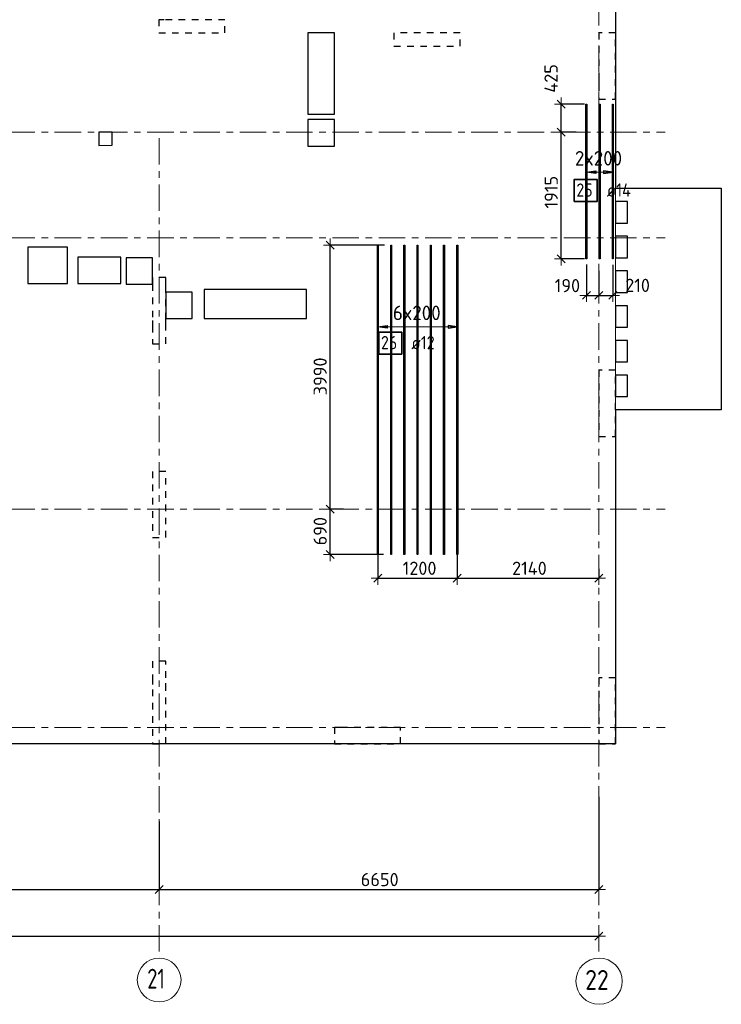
# Model space of a CAD drawing. Header units: metres. Extents: x -38 to 97, y -15 to 21.
# Tile 11 of 114: x 53 to 63, y -4 to 11. Entities that reach past the tile are written whole.
import ezdxf

# ---------------------------------------------------------------- set-up
doc = ezdxf.new("R2010")
doc.units = ezdxf.units.M
doc.header["$PDMODE"] = 65
for name, pattern in [('______11', [0.5, 0.4, -0.05, 0, -0.05]), ('______2', [0.0405, 0.03, -0.0105]), ('______5', [1.1, 0.8, -0.1, 0.1, -0.1])]:
    doc.linetypes.add(name, pattern=pattern)
for name, color, linetype, lineweight in [('XR$2$Осевая линия (1)', 7, '______5', 13), ('XR$2$Размерная линия (1)', 7, 'Continuous', 13), ('XR$4$Перекрытие (1)', 7, 'Continuous', 35), ('XR$4$Размерная линия (1)', 7, 'Continuous', 13)]:
    doc.layers.add(name, color=color, linetype=linetype, lineweight=lineweight)
doc.layers.add('XR$4$Арм.стержн.Доп. Арм ниж.зоны У', color=7, linetype='Continuous', lineweight=35, true_color=0x1cff1c)
doc.layers.add('XR$6$Стена_ бетон несущ.', color=7, linetype='Continuous', lineweight=70, true_color=0xb4b496)
doc.styles.add('ISOCPEUR', font='txt')
doc.dimstyles.new('DIMSTYLE_3', dxfattribs={"dimtxt": 0.2, "dimasz": 0.2, "dimexe": 0, "dimexo": 0, "dimgap": 0.1, "dimtad": 2, "dimdec": 0, "dimlfac": 1000, "dimrnd": 5, "dimzin": 12, "dimdsep": 46, "dimtxsty": 'ISOCPEUR', "dimblk1": 'ALL_ML_STRICH', "dimblk2": 'ALL_ML_STRICH', "dimsah": 1, "dimcen": 0, "dimclrd": 7, "dimclre": 256, "dimclrt": 7, "dimadec": 0, "dimazin": 0, "dimtfac": 1, "dimtdec": 0, "dimtix": 1, "dimtmove": 2, "dimatfit": 3, "dimfxl": 0, "dimtzin": 0, "dimlwd": 0, "dimlwe": -3, "dimarcsym": 0})
doc.dimstyles.new('DIMSTYLE_33', dxfattribs={"dimtxt": 0.2, "dimasz": 0.2, "dimexe": 0, "dimexo": 0, "dimgap": 0.1, "dimtad": 2, "dimdec": 0, "dimlfac": 1000, "dimrnd": 5, "dimzin": 12, "dimdsep": 46, "dimtxsty": 'ISOCPEUR', "dimblk1": 'ALL_ML_STRICH', "dimblk2": 'ALL_ML_STRICH', "dimsah": 1, "dimcen": 0, "dimclrd": 7, "dimclre": 256, "dimclrt": 7, "dimadec": 0, "dimazin": 0, "dimtfac": 1, "dimtdec": 0, "dimtix": 1, "dimtmove": 2, "dimatfit": 3, "dimfxl": 0, "dimtvp": 1.2, "dimtzin": 0, "dimlwd": 0, "dimlwe": -3, "dimarcsym": 0})

# ---------------------------------------------------------------- blocks, each defined once
blk = doc.blocks.new('ALL_ML_STRICH')
at = {"color": 0, "linetype": 'ByBlock', "lineweight": -2}
for p, q in [((-1, 0), (0.5, 0)), ((-0.3, -0.3), (0.3, 0.3)), ((0, -0.5), (0, 0.5))]:
    blk.add_line(p, q, dxfattribs=at)
blk = doc.blocks.new('*D12')
at = {"layer": 'DEFPOINTS', "color": 7, "linetype": 'Continuous', "lineweight": 13, "transparency": 33554687}
for p in [(0.5, -3.103), (0.5, -3.156), (61.6, -3.14)]:
    blk.add_point(p, dxfattribs=at)
at = {"layer": 'XR$2$Размерная линия (1)', "color": 9, "linetype": 'Continuous', "lineweight": -2, "true_color": 0xc7c7c7, "transparency": 33554687}
for p, q in [((0.5, -3.123), (0.5, -3.156)), ((61.6, -3.156), (61.6, -3.156))]:
    blk.add_line(p, q, dxfattribs=at)
at = {"layer": 'XR$2$Размерная линия (1)', "color": 7, "linetype": 'Continuous', "lineweight": -2, "transparency": 33554687}
blk.add_line((0.5, -3.156), (61.6, -3.156), dxfattribs=at)
at = {"layer": 'XR$2$Размерная линия (1)', "color": 7, "linetype": 'Continuous', "lineweight": 13, "transparency": 33554687, "xscale": 0.2, "yscale": 0.2, "zscale": 0.2, "rotation": 180}
blk.add_blockref('ALL_ML_STRICH', (0.5, -3.156), dxfattribs=at)
at = {"layer": 'XR$2$Размерная линия (1)', "color": 7, "linetype": 'Continuous', "lineweight": 13, "transparency": 33554687, "xscale": 0.2, "yscale": 0.2, "zscale": 0.2}
blk.add_blockref('ALL_ML_STRICH', (61.6, -3.156), dxfattribs=at)
at = {"layer": 'XR$2$Размерная линия (1)', "color": 7, "linetype": 'Continuous', "lineweight": 13, "transparency": 33554687, "insert": (31.1, -3.006), "char_height": 0.2, "width": 1, "attachment_point": 5, "style": 'ISOCPEUR'}
blk.add_mtext('\\A1;{61100}', dxfattribs=at)
blk = doc.blocks.new('*D24')
at = {"layer": 'DEFPOINTS', "color": 7, "linetype": 'Continuous', "lineweight": 13, "transparency": 33554687}
for p in [(54.95, -1.403), (48.15, -1.606), (48.15, -2.452)]:
    blk.add_point(p, dxfattribs=at)
at = {"layer": 'XR$2$Размерная линия (1)', "color": 9, "linetype": 'Continuous', "lineweight": -2, "true_color": 0xc7c7c7, "transparency": 33554687}
for p, q in [((54.95, -1.423), (54.95, -2.452)), ((48.15, -1.626), (48.15, -2.452))]:
    blk.add_line(p, q, dxfattribs=at)
at = {"layer": 'XR$2$Размерная линия (1)', "color": 7, "linetype": 'Continuous', "lineweight": -2, "transparency": 33554687}
blk.add_line((48.15, -2.452), (54.95, -2.452), dxfattribs=at)
at = {"layer": 'XR$2$Размерная линия (1)', "color": 7, "linetype": 'Continuous', "lineweight": 13, "transparency": 33554687, "xscale": 0.2, "yscale": 0.2, "zscale": 0.2, "rotation": 180}
blk.add_blockref('ALL_ML_STRICH', (48.15, -2.452), dxfattribs=at)
at = {"layer": 'XR$2$Размерная линия (1)', "color": 7, "linetype": 'Continuous', "lineweight": 13, "transparency": 33554687, "xscale": 0.2, "yscale": 0.2, "zscale": 0.2}
blk.add_blockref('ALL_ML_STRICH', (54.95, -2.452), dxfattribs=at)
at = {"layer": 'XR$2$Размерная линия (1)', "color": 7, "linetype": 'Continuous', "lineweight": 13, "transparency": 33554687, "insert": (51.56, -2.302), "char_height": 0.2, "width": 0.8, "attachment_point": 5, "style": 'ISOCPEUR'}
blk.add_mtext('\\A1;{6800}', dxfattribs=at)
blk = doc.blocks.new('*D25')
at = {"layer": 'DEFPOINTS', "color": 7, "linetype": 'Continuous', "lineweight": 13, "transparency": 33554687}
for p in [(61.6, -1.033), (54.95, -1.403), (54.95, -2.452)]:
    blk.add_point(p, dxfattribs=at)
at = {"layer": 'XR$2$Размерная линия (1)', "color": 9, "linetype": 'Continuous', "lineweight": -2, "true_color": 0xc7c7c7, "transparency": 33554687}
for p, q in [((61.6, -1.053), (61.6, -2.452)), ((54.95, -1.423), (54.95, -2.452))]:
    blk.add_line(p, q, dxfattribs=at)
at = {"layer": 'XR$2$Размерная линия (1)', "color": 7, "linetype": 'Continuous', "lineweight": -2, "transparency": 33554687}
blk.add_line((54.95, -2.452), (61.6, -2.452), dxfattribs=at)
at = {"layer": 'XR$2$Размерная линия (1)', "color": 7, "linetype": 'Continuous', "lineweight": 13, "transparency": 33554687, "xscale": 0.2, "yscale": 0.2, "zscale": 0.2, "rotation": 180}
blk.add_blockref('ALL_ML_STRICH', (54.95, -2.452), dxfattribs=at)
at = {"layer": 'XR$2$Размерная линия (1)', "color": 7, "linetype": 'Continuous', "lineweight": 13, "transparency": 33554687, "xscale": 0.2, "yscale": 0.2, "zscale": 0.2}
blk.add_blockref('ALL_ML_STRICH', (61.6, -2.452), dxfattribs=at)
at = {"layer": 'XR$2$Размерная линия (1)', "color": 7, "linetype": 'Continuous', "lineweight": 13, "transparency": 33554687, "insert": (58.285, -2.302), "char_height": 0.2, "width": 0.8, "attachment_point": 5, "style": 'ISOCPEUR'}
blk.add_mtext('\\A1;{6650}', dxfattribs=at)
blk = doc.blocks.new('*D283')
at = {"layer": 'DEFPOINTS', "color": 7, "linetype": 'Continuous', "lineweight": 13, "transparency": 33554687}
for p in [(57.757, 3.3), (57.535, 2.612), (58.362, 2.612)]:
    blk.add_point(p, dxfattribs=at)
at = {"layer": 'XR$4$Размерная линия (1)', "color": 9, "linetype": 'Continuous', "lineweight": -2, "true_color": 0xc7c7c7, "transparency": 33554687}
for p, q in [((57.737, 3.3), (57.535, 3.3)), ((58.342, 2.612), (57.535, 2.612))]:
    blk.add_line(p, q, dxfattribs=at)
at = {"layer": 'XR$4$Размерная линия (1)', "color": 7, "linetype": 'Continuous', "lineweight": -2, "transparency": 33554687}
blk.add_line((57.535, 2.612), (57.535, 3.3), dxfattribs=at)
at = {"layer": 'XR$4$Размерная линия (1)', "color": 7, "linetype": 'Continuous', "lineweight": 13, "transparency": 33554687, "xscale": 0.2, "yscale": 0.2, "zscale": 0.2}
for p, rotation in [((57.535, 3.3), 90), ((57.535, 2.612), 270)]:
    blk.add_blockref('ALL_ML_STRICH', p, dxfattribs=dict(at, rotation=rotation))
at = {"layer": 'XR$4$Размерная линия (1)', "color": 7, "linetype": 'Continuous', "lineweight": 13, "transparency": 33554687, "insert": (57.385, 2.966), "char_height": 0.2, "width": 0.6, "attachment_point": 5, "rotation": 90, "style": 'ISOCPEUR'}
blk.add_mtext('\\A1;{690}', dxfattribs=at)
blk = doc.blocks.new('*D284')
at = {"layer": 'DEFPOINTS', "color": 7, "linetype": 'Continuous', "lineweight": 13, "transparency": 33554687}
for p in [(58.377, 7.292), (57.535, 3.3), (57.757, 3.3)]:
    blk.add_point(p, dxfattribs=at)
at = {"layer": 'XR$4$Размерная линия (1)', "color": 9, "linetype": 'Continuous', "lineweight": -2, "true_color": 0xc7c7c7, "transparency": 33554687}
for p, q in [((58.357, 7.292), (57.535, 7.292)), ((57.737, 3.3), (57.535, 3.3))]:
    blk.add_line(p, q, dxfattribs=at)
at = {"layer": 'XR$4$Размерная линия (1)', "color": 7, "linetype": 'Continuous', "lineweight": -2, "transparency": 33554687}
blk.add_line((57.535, 3.3), (57.535, 7.292), dxfattribs=at)
at = {"layer": 'XR$4$Размерная линия (1)', "color": 7, "linetype": 'Continuous', "lineweight": 13, "transparency": 33554687, "xscale": 0.2, "yscale": 0.2, "zscale": 0.2}
for p, rotation in [((57.535, 7.292), 90), ((57.535, 3.3), 270)]:
    blk.add_blockref('ALL_ML_STRICH', p, dxfattribs=dict(at, rotation=rotation))
at = {"layer": 'XR$4$Размерная линия (1)', "color": 7, "linetype": 'Continuous', "lineweight": 13, "transparency": 33554687, "insert": (57.385, 5.306), "char_height": 0.2, "width": 0.8, "attachment_point": 5, "rotation": 90, "style": 'ISOCPEUR'}
blk.add_mtext('\\A1;{3990}', dxfattribs=at)
blk = doc.blocks.new('*D285')
at = {"layer": 'DEFPOINTS', "color": 7, "linetype": 'Continuous', "lineweight": 13, "transparency": 33554687}
for p in [(59.458, 2.711), (58.258, 2.675), (58.258, 2.255)]:
    blk.add_point(p, dxfattribs=at)
at = {"layer": 'XR$4$Размерная линия (1)', "color": 9, "linetype": 'Continuous', "lineweight": -2, "true_color": 0xc7c7c7, "transparency": 33554687}
for p, q in [((59.458, 2.691), (59.458, 2.255)), ((58.258, 2.655), (58.258, 2.255))]:
    blk.add_line(p, q, dxfattribs=at)
at = {"layer": 'XR$4$Размерная линия (1)', "color": 7, "linetype": 'Continuous', "lineweight": -2, "transparency": 33554687}
blk.add_line((58.258, 2.255), (59.458, 2.255), dxfattribs=at)
at = {"layer": 'XR$4$Размерная линия (1)', "color": 7, "linetype": 'Continuous', "lineweight": 13, "transparency": 33554687, "xscale": 0.2, "yscale": 0.2, "zscale": 0.2, "rotation": 180}
blk.add_blockref('ALL_ML_STRICH', (58.258, 2.255), dxfattribs=at)
at = {"layer": 'XR$4$Размерная линия (1)', "color": 7, "linetype": 'Continuous', "lineweight": 13, "transparency": 33554687, "xscale": 0.2, "yscale": 0.2, "zscale": 0.2}
blk.add_blockref('ALL_ML_STRICH', (59.458, 2.255), dxfattribs=at)
at = {"layer": 'XR$4$Размерная линия (1)', "color": 7, "linetype": 'Continuous', "lineweight": 13, "transparency": 33554687, "insert": (58.888, 2.405), "char_height": 0.2, "width": 0.8, "attachment_point": 5, "style": 'ISOCPEUR'}
blk.add_mtext('\\A1;{1200}', dxfattribs=at)
blk = doc.blocks.new('*D286')
at = {"layer": 'DEFPOINTS', "color": 7, "linetype": 'Continuous', "lineweight": 13, "transparency": 33554687}
for p in [(59.458, 2.711), (61.6, 2.416), (59.458, 2.255)]:
    blk.add_point(p, dxfattribs=at)
at = {"layer": 'XR$4$Размерная линия (1)', "color": 9, "linetype": 'Continuous', "lineweight": -2, "true_color": 0xc7c7c7, "transparency": 33554687}
for p, q in [((59.458, 2.691), (59.458, 2.255)), ((61.6, 2.396), (61.6, 2.255))]:
    blk.add_line(p, q, dxfattribs=at)
at = {"layer": 'XR$4$Размерная линия (1)', "color": 7, "linetype": 'Continuous', "lineweight": -2, "transparency": 33554687}
blk.add_line((59.458, 2.255), (61.6, 2.255), dxfattribs=at)
at = {"layer": 'XR$4$Размерная линия (1)', "color": 7, "linetype": 'Continuous', "lineweight": 13, "transparency": 33554687, "xscale": 0.2, "yscale": 0.2, "zscale": 0.2, "rotation": 180}
blk.add_blockref('ALL_ML_STRICH', (59.458, 2.255), dxfattribs=at)
at = {"layer": 'XR$4$Размерная линия (1)', "color": 7, "linetype": 'Continuous', "lineweight": 13, "transparency": 33554687, "xscale": 0.2, "yscale": 0.2, "zscale": 0.2}
blk.add_blockref('ALL_ML_STRICH', (61.6, 2.255), dxfattribs=at)
at = {"layer": 'XR$4$Размерная линия (1)', "color": 7, "linetype": 'Continuous', "lineweight": 13, "transparency": 33554687, "insert": (60.549, 2.405), "char_height": 0.2, "width": 0.8, "attachment_point": 5, "style": 'ISOCPEUR'}
blk.add_mtext('\\A1;{2140}', dxfattribs=at)
blk = doc.blocks.new('*D287')
at = {"layer": 'DEFPOINTS', "color": 7, "linetype": 'Continuous', "lineweight": 13, "transparency": 33554687}
for p in [(61.41, 7.018), (61.6, 6.924), (61.41, 6.532)]:
    blk.add_point(p, dxfattribs=at)
at = {"layer": 'XR$4$Размерная линия (1)', "color": 9, "linetype": 'Continuous', "lineweight": -2, "true_color": 0xc7c7c7, "transparency": 33554687}
for p, q in [((61.41, 6.998), (61.41, 6.532)), ((61.6, 6.904), (61.6, 6.532))]:
    blk.add_line(p, q, dxfattribs=at)
at = {"layer": 'XR$4$Размерная линия (1)', "color": 7, "linetype": 'Continuous', "lineweight": -2, "transparency": 33554687}
blk.add_line((61.41, 6.532), (61.6, 6.532), dxfattribs=at)
at = {"layer": 'XR$4$Размерная линия (1)', "color": 7, "linetype": 'Continuous', "lineweight": 13, "transparency": 33554687, "xscale": 0.2, "yscale": 0.2, "zscale": 0.2, "rotation": 180}
blk.add_blockref('ALL_ML_STRICH', (61.41, 6.532), dxfattribs=at)
at = {"layer": 'XR$4$Размерная линия (1)', "color": 7, "linetype": 'Continuous', "lineweight": 13, "transparency": 33554687, "xscale": 0.2, "yscale": 0.2, "zscale": 0.2}
blk.add_blockref('ALL_ML_STRICH', (61.6, 6.532), dxfattribs=at)
at = {"layer": 'XR$4$Размерная линия (1)', "color": 7, "linetype": 'Continuous', "lineweight": 13, "transparency": 33554687, "insert": (61.123, 6.679), "char_height": 0.2, "width": 0.6, "attachment_point": 5, "style": 'ISOCPEUR'}
blk.add_mtext('\\A1;{190}', dxfattribs=at)
blk = doc.blocks.new('*D288')
at = {"layer": 'DEFPOINTS', "color": 7, "linetype": 'Continuous', "lineweight": 13, "transparency": 33554687}
for p in [(61.81, 7.013), (61.6, 6.924), (61.6, 6.532)]:
    blk.add_point(p, dxfattribs=at)
at = {"layer": 'XR$4$Размерная линия (1)', "color": 9, "linetype": 'Continuous', "lineweight": -2, "true_color": 0xc7c7c7, "transparency": 33554687}
for p, q in [((61.6, 6.904), (61.6, 6.532)), ((61.81, 6.993), (61.81, 6.532))]:
    blk.add_line(p, q, dxfattribs=at)
at = {"layer": 'XR$4$Размерная линия (1)', "color": 7, "linetype": 'Continuous', "lineweight": -2, "transparency": 33554687}
blk.add_line((61.6, 6.532), (61.81, 6.532), dxfattribs=at)
at = {"layer": 'XR$4$Размерная линия (1)', "color": 7, "linetype": 'Continuous', "lineweight": 13, "transparency": 33554687, "xscale": 0.2, "yscale": 0.2, "zscale": 0.2, "rotation": 180}
blk.add_blockref('ALL_ML_STRICH', (61.6, 6.532), dxfattribs=at)
at = {"layer": 'XR$4$Размерная линия (1)', "color": 7, "linetype": 'Continuous', "lineweight": 13, "transparency": 33554687, "xscale": 0.2, "yscale": 0.2, "zscale": 0.2}
blk.add_blockref('ALL_ML_STRICH', (61.81, 6.532), dxfattribs=at)
at = {"layer": 'XR$4$Размерная линия (1)', "color": 7, "linetype": 'Continuous', "lineweight": 13, "transparency": 33554687, "insert": (62.184, 6.683), "char_height": 0.2, "width": 0.6, "attachment_point": 5, "style": 'ISOCPEUR'}
blk.add_mtext('\\A1;{210}', dxfattribs=at)
blk = doc.blocks.new('*D289')
at = {"layer": 'DEFPOINTS', "color": 7, "linetype": 'Continuous', "lineweight": 13, "transparency": 33554687}
for p in [(61.274, 9), (61.028, 7.083), (61.403, 7.083)]:
    blk.add_point(p, dxfattribs=at)
at = {"layer": 'XR$4$Размерная линия (1)', "color": 9, "linetype": 'Continuous', "lineweight": -2, "true_color": 0xc7c7c7, "transparency": 33554687}
for p, q in [((61.254, 9), (61.028, 9)), ((61.383, 7.083), (61.028, 7.083))]:
    blk.add_line(p, q, dxfattribs=at)
at = {"layer": 'XR$4$Размерная линия (1)', "color": 7, "linetype": 'Continuous', "lineweight": -2, "transparency": 33554687}
blk.add_line((61.028, 7.083), (61.028, 9), dxfattribs=at)
at = {"layer": 'XR$4$Размерная линия (1)', "color": 7, "linetype": 'Continuous', "lineweight": 13, "transparency": 33554687, "xscale": 0.2, "yscale": 0.2, "zscale": 0.2}
for p, rotation in [((61.028, 9), 90), ((61.028, 7.083), 270)]:
    blk.add_blockref('ALL_ML_STRICH', p, dxfattribs=dict(at, rotation=rotation))
at = {"layer": 'XR$4$Размерная линия (1)', "color": 7, "linetype": 'Continuous', "lineweight": 13, "transparency": 33554687, "insert": (60.878, 8.092), "char_height": 0.2, "width": 0.8, "attachment_point": 5, "rotation": 90, "style": 'ISOCPEUR'}
blk.add_mtext('\\A1;{1915}', dxfattribs=at)
blk = doc.blocks.new('*D290')
at = {"layer": 'DEFPOINTS', "color": 7, "linetype": 'Continuous', "lineweight": 13, "transparency": 33554687}
for p in [(61.403, 9.423), (61.028, 9), (61.274, 9)]:
    blk.add_point(p, dxfattribs=at)
at = {"layer": 'XR$4$Размерная линия (1)', "color": 9, "linetype": 'Continuous', "lineweight": -2, "true_color": 0xc7c7c7, "transparency": 33554687}
for p, q in [((61.383, 9.423), (61.028, 9.423)), ((61.254, 9), (61.028, 9))]:
    blk.add_line(p, q, dxfattribs=at)
at = {"layer": 'XR$4$Размерная линия (1)', "color": 7, "linetype": 'Continuous', "lineweight": -2, "transparency": 33554687}
blk.add_line((61.028, 9), (61.028, 9.423), dxfattribs=at)
at = {"layer": 'XR$4$Размерная линия (1)', "color": 7, "linetype": 'Continuous', "lineweight": 13, "transparency": 33554687, "xscale": 0.2, "yscale": 0.2, "zscale": 0.2}
for p, rotation in [((61.028, 9.423), 90), ((61.028, 9), 270)]:
    blk.add_blockref('ALL_ML_STRICH', p, dxfattribs=dict(at, rotation=rotation))
at = {"layer": 'XR$4$Размерная линия (1)', "color": 7, "linetype": 'Continuous', "lineweight": 13, "transparency": 33554687, "insert": (60.876, 9.812), "char_height": 0.2, "width": 0.6, "attachment_point": 5, "rotation": 90, "style": 'ISOCPEUR'}
blk.add_mtext('\\A1;{425}', dxfattribs=at)

msp = doc.modelspace()

# ---------------------------------------------------------------- linework, layer by layer
at = {"layer": 'XR$2$Осевая линия (1)', "color": 253, "linetype": '______11', "lineweight": 13, "true_color": 0xa0a0a0, "transparency": 33554687}
for p, q in [((61.6, -3.39), (61.6, 19.78)), ((-2.63, 9), (62.6, 9)), ((54.95, -3.39), (54.95, 8.98)), ((-2.63, 7.4), (62.6, 7.4)), ((-2.63, 3.3), (62.6, 3.3)), ((-2.63, 0), (62.6, 0))]:
    msp.add_line(p, q, dxfattribs=at)
at = {"layer": 'XR$2$Осевая линия (1)', "color": 7, "linetype": 'Continuous', "lineweight": 13, "transparency": 33554687}
for centre, radius in [((54.9504, -3.8199), 0.3304), ((61.6018, -3.8388), 0.3493)]:
    msp.add_circle(centre, radius, dxfattribs=at)
at = {"layer": 'XR$4$Арм.стержн.Доп. Арм ниж.зоны У', "color": 253, "linetype": 'Continuous', "lineweight": -3, "true_color": 0xa0a0a0, "transparency": 33554687}
for p, q in [((61.4104, 8.394), (61.4104, 8.494)), ((61.8104, 8.394), (61.8104, 8.494)), ((61.4104, 8.394), (61.4104, 8.294)), ((61.8104, 8.394), (61.8104, 8.294)), ((58.2578, 6.0568), (58.2578, 6.1568)), ((59.4578, 6.0568), (59.4578, 6.1568)), ((58.2578, 6.0568), (58.2578, 5.9568)), ((59.4578, 6.0568), (59.4578, 5.9568))]:
    msp.add_line(p, q, dxfattribs=at)
at = {"layer": 'XR$4$Арм.стержн.Доп. Арм ниж.зоны У', "color": 7, "linetype": 'Continuous', "lineweight": 25, "transparency": 33554687}
for p, q in [((61.4104, 8.394), (61.5504, 8.414)), ((61.5504, 8.374), (61.4104, 8.394)), ((61.5504, 8.414), (61.5504, 8.374)), ((61.8104, 8.394), (61.6704, 8.414)), ((61.6704, 8.414), (61.6704, 8.374)), ((61.6704, 8.374), (61.8104, 8.394)), ((58.2578, 6.0568), (58.3978, 6.0768)), ((58.3978, 6.0368), (58.2578, 6.0568)), ((58.3978, 6.0768), (58.3978, 6.0368)), ((59.4578, 6.0568), (59.3178, 6.0768)), ((59.3178, 6.0768), (59.3178, 6.0368)), ((59.3178, 6.0368), (59.4578, 6.0568))]:
    msp.add_line(p, q, dxfattribs=at)
at = {"layer": 'XR$4$Арм.стержн.Доп. Арм ниж.зоны У', "color": 7, "linetype": 'Continuous', "lineweight": 13, "transparency": 33554687}
for p, q in [((61.4104, 8.394), (61.4104, 8.394)), ((61.4104, 8.394), (61.8104, 8.394)), ((61.8104, 8.394), (61.8104, 8.394)), ((58.2578, 6.0568), (58.2578, 6.0568)), ((59.4578, 6.0568), (59.4578, 6.0568))]:
    msp.add_line(p, q, dxfattribs=at)
at = {"layer": 'XR$4$Арм.стержн.Доп. Арм ниж.зоны У', "color": 7, "linetype": 'Continuous', "lineweight": 25, "transparency": 33554687}
for points in [[(61.4034, 7.0832), (61.4034, 9.4232), (61.4174, 9.4232), (61.4174, 7.0832), (61.4034, 7.0832)], [(61.6034, 7.0832), (61.6034, 9.4232), (61.6174, 9.4232), (61.6174, 7.0832), (61.6034, 7.0832)], [(61.8034, 7.0832), (61.8034, 9.4232), (61.8174, 9.4232), (61.8174, 7.0832), (61.8034, 7.0832)]]:
    msp.add_lwpolyline(points, dxfattribs=at)
at = {"layer": 'XR$4$Арм.стержн.Доп. Арм ниж.зоны У', "color": 7, "linetype": 'Continuous', "lineweight": 35, "transparency": 33554687}
for points in [[(61.2253, 7.9508), (61.572, 7.9508), (61.572, 8.2842), (61.2253, 8.2842), (61.2253, 7.9508)], [(58.2708, 5.6435), (58.6175, 5.6435), (58.6175, 5.9768), (58.2708, 5.9768), (58.2708, 5.6435)]]:
    msp.add_lwpolyline(points, dxfattribs=at)
at = {"layer": 'XR$4$Арм.стержн.Доп. Арм ниж.зоны У', "color": 34, "linetype": 'Continuous', "lineweight": 25, "transparency": 33554687}
for points in [[(58.2518, 2.6122), (58.2518, 7.2922), (58.2638, 7.2922), (58.2638, 2.6122), (58.2518, 2.6122)], [(58.4518, 2.6122), (58.4518, 7.2922), (58.4638, 7.2922), (58.4638, 2.6122), (58.4518, 2.6122)], [(58.6518, 2.6122), (58.6518, 7.2922), (58.6638, 7.2922), (58.6638, 2.6122), (58.6518, 2.6122)], [(58.8518, 2.6122), (58.8518, 7.2922), (58.8638, 7.2922), (58.8638, 2.6122), (58.8518, 2.6122)], [(59.0518, 2.6122), (59.0518, 7.2922), (59.0638, 7.2922), (59.0638, 2.6122), (59.0518, 2.6122)], [(59.2518, 2.6122), (59.2518, 7.2922), (59.2638, 7.2922), (59.2638, 2.6122), (59.2518, 2.6122)], [(59.4518, 2.6122), (59.4518, 7.2922), (59.4638, 7.2922), (59.4638, 2.6122), (59.4518, 2.6122)]]:
    msp.add_lwpolyline(points, dxfattribs=at)
at = {"layer": 'XR$4$Арм.стержн.Доп. Арм ниж.зоны У', "color": 7, "linetype": 'Continuous', "lineweight": 13, "transparency": 33554687}
msp.add_lwpolyline([(58.2578, 6.0568), (58.2848, 6.0568), (58.2848, 6.0568), (59.4578, 6.0568)], dxfattribs=at)
at = {"layer": 'XR$4$Перекрытие (1)', "color": 7, "linetype": 'Continuous', "lineweight": 25, "transparency": 33554687}
for p, q in [((61.85, 16.6502), (61.85, 8.1502)), ((57.2005, 10.5002), (57.2005, 9.2702)), ((57.6005, 10.5002), (57.2005, 10.5002)), ((57.6005, 9.2702), (57.6005, 10.5002)), ((57.2005, 9.2702), (57.6005, 9.2702)), ((57.6005, 9.1893), (57.2005, 9.1892)), ((57.2005, 9.1892), (57.2005, 8.7892)), ((57.6005, 8.7893), (57.6005, 9.1893)), ((54.24, 9.0003), (54.04, 9.0002)), ((54.04, 9.0002), (54.04, 8.8002)), ((54.24, 8.8003), (54.24, 9.0003)), ((54.04, 8.8002), (54.24, 8.8003)), ((57.2005, 8.7892), (57.6005, 8.7893)), ((61.85, 8.1502), (62.03, 8.1502)), ((62.03, 8.1502), (63.45, 8.1502)), ((63.45, 8.1502), (63.45, 4.8002)), ((62.03, 7.9502), (61.85, 7.9502)), ((61.85, 7.9502), (61.85, 7.6252)), ((62.03, 7.6252), (62.03, 7.9502)), ((61.85, 7.6252), (62.03, 7.6252)), ((62.03, 7.4252), (61.85, 7.4252)), ((61.85, 7.4252), (61.85, 7.1002)), ((62.03, 7.1002), (62.03, 7.4252)), ((52.963, 7.2601), (52.963, 6.7101)), ((53.563, 7.2601), (52.963, 7.2601)), ((53.563, 6.7101), (53.563, 7.2601)), ((53.72, 7.1102), (53.72, 6.7102)), ((54.37, 7.1102), (53.72, 7.1102)), ((54.37, 6.7102), (54.37, 7.1102)), ((54.4501, 7.1002), (54.4501, 6.7002)), ((54.8501, 7.1002), (54.4501, 7.1002)), ((54.8501, 6.7002), (54.8501, 7.1002)), ((61.85, 7.1002), (62.03, 7.1002)), ((61.85, 6.9002), (61.85, 6.5752)), ((62.03, 6.9002), (61.85, 6.9002)), ((62.03, 6.5752), (62.03, 6.9002)), ((52.963, 6.7101), (53.563, 6.7101)), ((53.72, 6.7102), (54.37, 6.7102)), ((54.4501, 6.7002), (54.8501, 6.7002)), ((55.45, 6.5803), (55.05, 6.5802)), ((55.05, 6.5802), (55.05, 6.1802)), ((55.45, 6.1803), (55.45, 6.5803)), ((55.63, 6.6202), (55.63, 6.1802)), ((57.18, 6.6202), (55.63, 6.6202)), ((57.18, 6.1802), (57.18, 6.6202)), ((61.85, 6.5752), (62.03, 6.5752)), ((62.03, 6.3752), (61.85, 6.3752)), ((61.85, 6.3752), (61.85, 6.0502)), ((62.03, 6.0502), (62.03, 6.3752)), ((55.05, 6.1802), (55.45, 6.1803)), ((55.63, 6.1802), (57.18, 6.1802)), ((61.85, 6.0502), (62.03, 6.0502)), ((62.03, 5.8502), (61.85, 5.8502)), ((61.85, 5.8502), (61.85, 5.5252)), ((62.03, 5.5252), (62.03, 5.8502)), ((61.85, 5.5252), (62.03, 5.5252)), ((62.03, 5.3252), (61.85, 5.3252)), ((61.85, 5.3252), (61.85, 5.0002)), ((62.03, 5.0002), (62.03, 5.3252)), ((61.85, 5.0002), (62.03, 5.0002)), ((62.03, 4.8002), (61.85, 4.8002)), ((61.85, 4.8002), (61.85, -0.2498)), ((63.45, 4.8002), (62.03, 4.8002)), ((61.85, -0.2498), (51.4, -0.2498))]:
    msp.add_line(p, q, dxfattribs=at)
at = {"layer": 'XR$4$Перекрытие (1)', "color": 7, "linetype": '______2', "lineweight": 18, "transparency": 33554687}
for p, q in [((61.85, 7.9502), (61.85, 8.1502)), ((61.85, 8.1502), (61.85, 7.9502)), ((61.85, 7.4252), (61.85, 7.6252)), ((61.85, 7.6252), (61.85, 7.4252)), ((61.85, 7.1002), (61.85, 6.9002)), ((61.85, 6.9002), (61.85, 7.1002)), ((61.85, 6.3752), (61.85, 6.5752)), ((61.85, 6.5752), (61.85, 6.3752)), ((61.85, 5.8502), (61.85, 6.0502)), ((61.85, 6.0502), (61.85, 5.8502)), ((61.85, 5.3252), (61.85, 5.5252)), ((61.85, 5.5252), (61.85, 5.3252)), ((61.85, 4.8002), (61.85, 5.0002)), ((61.85, 5.0002), (61.85, 4.8002))]:
    msp.add_line(p, q, dxfattribs=at)
at = {"layer": 'XR$6$Стена_ бетон несущ.', "color": 253, "linetype": '______2', "lineweight": -3, "true_color": 0xa0a0a0, "transparency": 33554687}
for p, q in [((55.025, 10.7), (54.945, 10.7)), ((54.945, 10.7), (54.945, 10.5)), ((55.945, 10.7), (55.025, 10.7)), ((55.945, 10.5), (55.945, 10.7)), ((54.945, 10.5), (55.945, 10.5)), ((59.4996, 10.5), (58.4996, 10.5)), ((58.4996, 10.5), (58.4996, 10.3)), ((59.4996, 10.3), (59.4996, 10.5)), ((61.6, 10.5), (61.6, 10.3)), ((61.85, 10.5), (61.6, 10.5)), ((61.85, 9.5), (61.85, 10.5)), ((58.4996, 10.3), (59.4996, 10.3)), ((61.6, 10.3), (61.6, 9.8)), ((61.6, 9.8), (61.6, 9.72)), ((61.6, 9.72), (61.6, 9.5)), ((61.6, 9.5), (61.85, 9.5)), ((55.05, 6.8), (54.85, 6.8)), ((54.85, 6.8), (54.85, 6.7)), ((54.85, 6.7), (54.85, 6.5)), ((55.05, 6.6999), (55.05, 6.8)), ((55.05, 6.6199), (55.05, 6.6999)), ((55.05, 6.1699), (55.05, 6.6199)), ((54.85, 6.5), (54.85, 6.15)), ((54.85, 6.15), (54.85, 6.07)), ((55.05, 6.0899), (55.05, 6.1699)), ((54.85, 6.07), (54.85, 5.8)), ((55.05, 5.8), (55.05, 6.0899)), ((54.85, 5.8), (55.05, 5.8)), ((61.6, 5.4), (61.6, 4.4)), ((61.85, 5.4), (61.6, 5.4)), ((61.85, 4.4), (61.85, 5.4)), ((61.6, 4.4), (61.85, 4.4)), ((55.05, 3.87), (54.85, 3.87)), ((54.85, 3.87), (54.85, 2.87)), ((55.05, 2.87), (55.05, 3.87)), ((54.85, 2.87), (55.05, 2.87)), ((55.05, 1), (54.85, 1)), ((54.85, 1), (54.85, 0.75)), ((55.05, 0.75), (55.05, 1)), ((54.85, 0.75), (54.85, 0.57)), ((55.05, 0.57), (55.05, 0.75)), ((61.6, 0.75), (61.6, 0)), ((61.85, 0.75), (61.6, 0.75)), ((61.85, -0.25), (61.85, 0.75)), ((54.85, 0.57), (54.85, -0.25)), ((55.05, -0.25), (55.05, 0.57)), ((57.7002, 0), (57.6, 0)), ((57.6, 0), (57.6, -0.25)), ((58.6002, 0), (57.7002, 0)), ((58.6002, -0.25), (58.6002, 0)), ((61.6, 0), (61.6, -0.25)), ((54.85, -0.25), (55.05, -0.25)), ((57.6, -0.25), (58.6002, -0.25)), ((61.6, -0.25), (61.85, -0.25))]:
    msp.add_line(p, q, dxfattribs=at)

# ---------------------------------------------------------------- texts
at = {"layer": 'XR$2$Осевая линия (1)', "color": 7, "linetype": 'Continuous', "lineweight": 13, "transparency": 33554687, "char_height": 0.3, "attachment_point": 7, "style": 'ISOCPEUR'}
for s, insert, width in [('\\W0.75;21', (54.7704, -3.9504), 0.472281), ('\\W0.87;22', (61.3918, -3.9693), 0.550812)]:
    msp.add_mtext(s, dxfattribs=dict(at, insert=insert, width=width))
at = {"layer": 'XR$4$Арм.стержн.Доп. Арм ниж.зоны У', "color": 7, "linetype": 'Continuous', "lineweight": 13, "transparency": 33554687, "char_height": 0.22, "width": 0.873359, "attachment_point": 7, "style": 'ISOCPEUR'}
for s, insert in [('\\W0.95;2x200', (61.2364, 8.494)), ('\\W0.95;6x200', (58.4838, 6.1568))]:
    msp.add_mtext(s, dxfattribs=dict(at, insert=insert))
at = {"layer": 'XR$4$Арм.стержн.Доп. Арм ниж.зоны У', "color": 7, "linetype": 'Continuous', "lineweight": 25, "transparency": 33554687, "char_height": 0.2, "attachment_point": 7, "style": 'ISOCPEUR'}
for s, insert, width in [('\\W0.87;25', (61.2586, 8.0242), 0.367208), ('\\W0.89; ø14 ', (61.6053, 8.0242), 0.769432), ('\\W0.87;26', (58.3041, 5.7168), 0.367208), ('\\W0.89; ø12 ', (58.6508, 5.7168), 0.749105)]:
    msp.add_mtext(s, dxfattribs=dict(at, insert=insert, width=width))

# ---------------------------------------------------------------- dimensions: what is measured, and where the dimension line sits
at = {"layer": 'XR$2$Размерная линия (1)', "color": 7, "linetype": 'Continuous', "lineweight": 13, "transparency": 33554687}
for base, p1, p2, picture, middle in [((61.6, -2.452), (54.95, -1.4227), (61.6, -1.053), '*D25', (58.285, -2.302)), ((54.95, -2.452), (48.15, -1.6259), (54.95, -1.4227), '*D24', (51.56, -2.302)), ((61.6, -3.1563), (0.5, -3.1233), (61.6, -3.1563), '*D12', (31.1, -3.0063))]:
    dim = msp.add_linear_dim(base=base, p1=p1, p2=p2, dimstyle='DIMSTYLE_3', override={"dimpost": '<>', "dimclrd": 7, "dimclre": 9, "dimclrt": 7, "dimlwd": 0, "dimlwe": 65533}, dxfattribs=at)
    dim.commit()
    dim.dimension.update_dxf_attribs({"geometry": picture, "text_midpoint": middle, "dimtype": 160})
at = {"layer": 'XR$4$Размерная линия (1)', "color": 7, "linetype": 'Continuous', "lineweight": 13, "transparency": 33554687}
for base, p1, p2, dimstyle, picture, middle in [((61.0277, 9.4232), (61.2535, 9), (61.3834, 9.4232), 'DIMSTYLE_33', '*D290', (60.8762, 9.8118)), ((61.0277, 9), (61.3834, 7.0832), (61.2535, 9), 'DIMSTYLE_3', '*D289', (60.8777, 8.0916)), ((57.5348, 7.2922), (57.7368, 3.3), (58.3568, 7.2922), 'DIMSTYLE_3', '*D284', (57.3848, 5.3061)), ((57.5348, 3.3), (58.3422, 2.6122), (57.7368, 3.3), 'DIMSTYLE_3', '*D283', (57.3848, 2.9661))]:
    dim = msp.add_linear_dim(base=base, p1=p1, p2=p2, angle=90, dimstyle=dimstyle, override={"dimpost": '<>', "dimclrd": 7, "dimclre": 9, "dimclrt": 7, "dimlwd": 0, "dimlwe": 65533}, dxfattribs=at)
    dim.commit()
    dim.dimension.update_dxf_attribs({"geometry": picture, "text_midpoint": middle, "dimtype": 160})
for base, p1, p2, dimstyle, picture, middle in [((61.6, 6.5317), (61.4104, 6.9976), (61.6, 6.9041), 'DIMSTYLE_33', '*D287', (61.1231, 6.6788)), ((61.8104, 6.5317), (61.6, 6.9041), (61.8104, 6.9934), 'DIMSTYLE_33', '*D288', (62.1842, 6.6829)), ((59.4578, 2.2554), (58.2578, 2.6554), (59.4578, 2.6912), 'DIMSTYLE_3', '*D285', (58.8878, 2.4054)), ((61.6, 2.2554), (59.4578, 2.6912), (61.6, 2.3962), 'DIMSTYLE_3', '*D286', (60.5489, 2.4054))]:
    dim = msp.add_linear_dim(base=base, p1=p1, p2=p2, dimstyle=dimstyle, override={"dimpost": '<>', "dimclrd": 7, "dimclre": 9, "dimclrt": 7, "dimlwd": 0, "dimlwe": 65533}, dxfattribs=at)
    dim.commit()
    dim.dimension.update_dxf_attribs({"geometry": picture, "text_midpoint": middle, "dimtype": 160})

doc.saveas('drawing.dxf')
